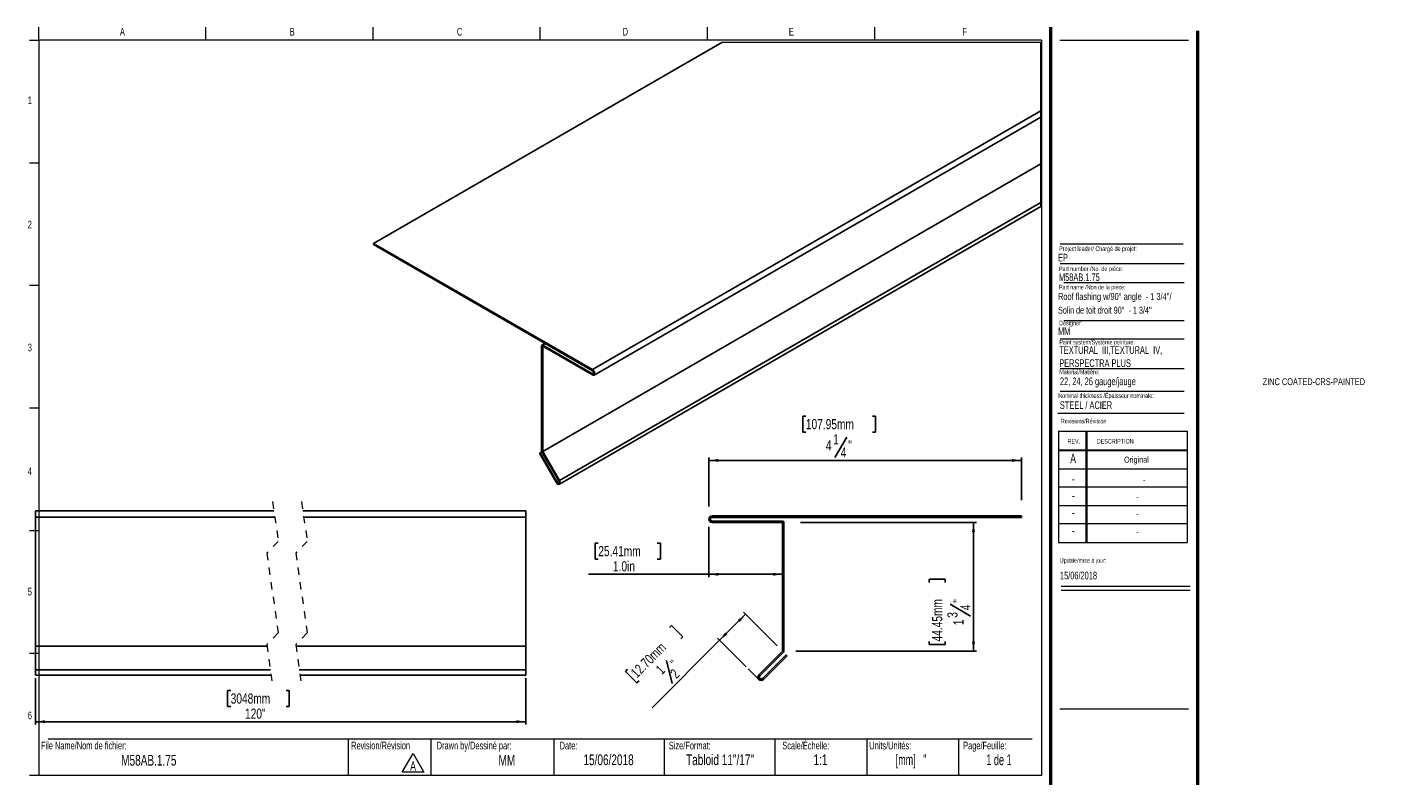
# Model space of a CAD drawing. Header units: inches. Extents: x 0.5 to 41.3, y 0.4 to 26.
import ezdxf

# ---------------------------------------------------------------- set-up
doc = ezdxf.new("R2010")
doc.units = ezdxf.units.IN
doc.header["$MEASUREMENT"] = 0
doc.linetypes.add('HIDDEN', pattern=[0.075, 0.05, -0.025])
doc.layers.add('FORMAT', color=7, linetype='Continuous')
doc.styles.add('SLDTEXTSTYLE0', font='TXT', dxfattribs={"width": 0.7})
doc.styles.add('SLDTEXTSTYLE1', font='TXT', dxfattribs={"width": 0.633333})
doc.styles.add('SLDTEXTSTYLE2', font='TXT', dxfattribs={"width": 0.625})
doc.styles.add('SLDTEXTSTYLE3', font='TXT', dxfattribs={"width": 0.652941})
doc.styles.add('SLDTEXTSTYLE4', font='TXT', dxfattribs={"width": 0.75})
doc.dimstyles.new('SLDDIMSTYLE0', dxfattribs={"dimtxt": 0.137795, "dimasz": 0.13, "dimexe": 0, "dimexo": 0.0625, "dimgap": 0.034449, "dimtad": 1, "dimdec": 6, "dimrnd": 1e-09, "dimzin": 12, "dimdsep": 46, "dimlunit": 5, "dimtxsty": 'SLDTEXTSTYLE4', "dimsah": 1, "dimcen": 0.09, "dimadec": 0, "dimazin": 3, "dimtfac": 1, "dimtdec": 1, "dimtofl": 0, "dimtmove": 0, "dimatfit": 3, "dimfxl": 1, "dimfrac": 2, "dimtolj": 1, "dimtzin": 12, "dimarcsym": 0})
doc.dimstyles.new('SLDDIMSTYLE1', dxfattribs={"dimtxt": 0.137795, "dimasz": 0.13, "dimexe": 0, "dimexo": 0.0625, "dimgap": 0.034449, "dimtad": 1, "dimdec": 1, "dimrnd": 1e-09, "dimzin": 4, "dimdsep": 46, "dimlunit": 5, "dimtxsty": 'SLDTEXTSTYLE4', "dimsah": 1, "dimcen": 0.09, "dimadec": 0, "dimazin": 1, "dimtfac": 1, "dimtdec": 1, "dimtofl": 0, "dimtmove": 0, "dimatfit": 3, "dimfxl": 1, "dimfrac": 2, "dimtolj": 1, "dimtzin": 12, "dimarcsym": 0})
doc.dimstyles.new('SLDDIMSTYLE2', dxfattribs={"dimtxt": 0.137795, "dimasz": 0.13, "dimexe": 0, "dimexo": 0.0625, "dimgap": 0.034449, "dimtad": 1, "dimdec": 1, "dimrnd": 1e-09, "dimzin": 12, "dimdsep": 46, "dimlunit": 5, "dimtxsty": 'SLDTEXTSTYLE4', "dimsah": 1, "dimcen": 0.09, "dimadec": 0, "dimazin": 3, "dimtfac": 1, "dimtdec": 1, "dimtofl": 0, "dimtmove": 0, "dimatfit": 3, "dimfxl": 1, "dimfrac": 2, "dimtolj": 1, "dimtzin": 12, "dimarcsym": 0})

# ---------------------------------------------------------------- blocks, each defined once
blk = doc.blocks.new('SW_NOTE_0')
at = {"color": 0, "linetype": 'Continuous', "lineweight": 0}
for p, q in [((-0.098, 0.015), (0.049, 0.269)), ((0.049, 0.269), (0.196, 0.015)), ((0.196, 0.015), (-0.098, 0.015))]:
    blk.add_line(p, q, dxfattribs=at)
at = {"color": 0, "linetype": 'Continuous', "lineweight": 0, "insert": (0.049, 0.161), "char_height": 0.125, "attachment_point": 2, "style": 'SLDTEXTSTYLE0'}
blk.add_mtext('A', dxfattribs=at)
blk = doc.blocks.new('SW_NOTE_1')
at = {"layer": 'FORMAT', "color": 0, "char_height": 0.10417, "attachment_point": 1, "style": 'SLDTEXTSTYLE0'}
for s, insert in [('TEXTURAL  III,TEXTURAL  IV,', (0, 0.134)), ('PERSPECTRA PLUS', (0, -0.044))]:
    blk.add_mtext(s, dxfattribs=dict(at, insert=insert))
blk = doc.blocks.new('_D')
at = {"layer": 'FORMAT'}
for p, q in [((11.05, 5.406), (11.008, 5.406)), ((11.008, 5.406), (11.008, 5.187)), ((11.954, 5.406), (11.996, 5.406)), ((11.996, 5.406), (11.996, 5.187)), ((11.008, 5.187), (11.05, 5.187)), ((11.996, 5.187), (11.954, 5.187)), ((11.607, 5.119), (11.442, 4.843)), ((9.732, 4.176), (9.732, 4.842)), ((13.982, 4.803), (9.732, 4.803)), ((13.982, 4.262), (13.982, 4.842))]:
    blk.add_line(p, q, dxfattribs=at)
for points in [[(9.732, 4.803), (9.862, 4.783), (9.862, 4.823)], [(13.982, 4.803), (13.852, 4.823), (13.852, 4.783)]]:
    blk.add_solid(points, dxfattribs=at)
at = {"layer": 'FORMAT', "attachment_point": 1, "style": 'SLDTEXTSTYLE4'}
for s, insert, char_height in [('107.95mm', (11.05, 5.365), 0.1378), ('4', (11.321, 5.076), 0.138), ('1', (11.422, 5.159), 0.138), ('"', (11.626, 5.078), 0.138), ('4', (11.524, 4.981), 0.138)]:
    blk.add_mtext(s, dxfattribs=dict(at, insert=insert, char_height=char_height))
blk = doc.blocks.new('_D_1')
at = {"layer": 'FORMAT'}
for p, q in [((9.732, 3.899), (9.732, 3.216)), ((10.733, 3.919), (10.733, 3.216)), ((8.229, 3.68), (8.187, 3.68)), ((8.187, 3.68), (8.187, 3.461)), ((9.031, 3.68), (9.073, 3.68)), ((9.073, 3.68), (9.073, 3.461)), ((8.187, 3.461), (8.229, 3.461)), ((9.073, 3.461), (9.031, 3.461)), ((9.732, 3.255), (8.094, 3.255)), ((10.733, 3.255), (9.732, 3.255))]:
    blk.add_line(p, q, dxfattribs=at)
for points in [[(9.732, 3.255), (9.862, 3.235), (9.862, 3.275)], [(10.733, 3.255), (10.603, 3.275), (10.603, 3.235)]]:
    blk.add_solid(points, dxfattribs=at)
at = {"layer": 'FORMAT', "char_height": 0.1378, "attachment_point": 1, "style": 'SLDTEXTSTYLE4'}
for s, insert in [('25.41mm', (8.229, 3.639)), ('1.0in', (8.428, 3.433))]:
    blk.add_mtext(s, dxfattribs=dict(at, insert=insert))
blk = doc.blocks.new('_D_2')
at = {"layer": 'FORMAT'}
for p, q in [((10.23, 2.711), (9.876, 2.358)), ((10.66, 2.281), (10.202, 2.739)), ((9.196, 2.53), (9.226, 2.56)), ((9.226, 2.56), (9.38, 2.405)), ((9.38, 2.405), (9.351, 2.376)), ((9.876, 2.358), (8.959, 1.441)), ((10.237, 1.997), (9.848, 2.386)), ((9.154, 2.082), (9.231, 1.77)), ((8.628, 1.963), (8.599, 1.933)), ((8.599, 1.933), (8.753, 1.779)), ((8.753, 1.779), (8.783, 1.808))]:
    blk.add_line(p, q, dxfattribs=at)
for points in [[(10.23, 2.711), (10.124, 2.634), (10.152, 2.605)], [(9.876, 2.358), (9.982, 2.436), (9.954, 2.464)]]:
    blk.add_solid(points, dxfattribs=at)
at = {"layer": 'FORMAT', "attachment_point": 1, "rotation": 45, "style": 'SLDTEXTSTYLE4'}
for s, insert, char_height in [('12.70mm', (8.657, 1.934), 0.1378), ('"', (9.196, 2.067), 0.138), ('1', (8.995, 1.98), 0.138), ('2', (9.193, 1.926), 0.138)]:
    blk.add_mtext(s, dxfattribs=dict(at, insert=insert, char_height=char_height))
blk = doc.blocks.new('_D_3')
at = {"layer": 'FORMAT'}
for p, q in [((10.975, 3.959), (13.368, 3.959)), ((13.328, 3.959), (13.328, 2.209)), ((12.725, 3.145), (12.725, 3.187)), ((12.725, 3.187), (12.944, 3.187)), ((12.944, 3.187), (12.944, 3.145)), ((13.012, 2.849), (13.288, 2.684)), ((12.725, 2.342), (12.725, 2.3)), ((12.725, 2.3), (12.944, 2.3)), ((12.944, 2.3), (12.944, 2.342)), ((10.914, 2.209), (13.368, 2.209))]:
    blk.add_line(p, q, dxfattribs=at)
for points in [[(13.328, 3.959), (13.308, 3.829), (13.348, 3.829)], [(13.328, 2.209), (13.348, 2.339), (13.308, 2.339)]]:
    blk.add_solid(points, dxfattribs=at)
at = {"layer": 'FORMAT', "attachment_point": 1, "rotation": 90, "style": 'SLDTEXTSTYLE4'}
for s, insert, char_height in [('44.45mm', (12.766, 2.342), 0.1378), ('"', (13.053, 2.868), 0.138), ('4', (13.151, 2.766), 0.138), ('3', (12.973, 2.664), 0.138), ('1', (13.055, 2.563), 0.138)]:
    blk.add_mtext(s, dxfattribs=dict(at, insert=insert, char_height=char_height))
blk = doc.blocks.new('_D_4')
at = {"layer": 'FORMAT'}
for p, q in [((0.581, 1.842), (0.581, 1.212)), ((3.233, 1.676), (3.191, 1.676)), ((3.191, 1.676), (3.191, 1.458)), ((3.985, 1.676), (4.027, 1.676)), ((4.027, 1.676), (4.027, 1.458)), ((7.243, 1.842), (7.243, 1.212)), ((3.191, 1.458), (3.233, 1.458)), ((4.027, 1.458), (3.985, 1.458)), ((7.243, 1.251), (0.581, 1.251))]:
    blk.add_line(p, q, dxfattribs=at)
for points in [[(0.581, 1.251), (0.711, 1.231), (0.711, 1.271)], [(7.243, 1.251), (7.113, 1.271), (7.113, 1.231)]]:
    blk.add_solid(points, dxfattribs=at)
at = {"layer": 'FORMAT', "char_height": 0.1378, "attachment_point": 1, "style": 'SLDTEXTSTYLE4'}
for s, insert in [('3048mm', (3.233, 1.635)), ('120"', (3.428, 1.429))]:
    blk.add_mtext(s, dxfattribs=dict(at, insert=insert))

msp = doc.modelspace()

# ---------------------------------------------------------------- linework, layer by layer
at = {"color": 7, "linetype": 'Continuous', "lineweight": 18}
for p, q in [((0.6262516, 10.5170732), (0.6262516, 10.6939449)), ((2.8970849, 10.5170732), (2.8970849, 10.6939449)), ((5.1679183, 10.5170732), (5.1679183, 10.6939449)), ((7.4387516, 10.5170732), (7.4387516, 10.6939449)), ((9.7095849, 10.6939449), (9.7095849, 10.5170732)), ((11.9804183, 10.6939449), (11.9804183, 10.5170732)), ((0.5012516, 10.5170732), (0.6262516, 10.5170732)), ((14.2512516, 10.5170732), (0.6262516, 10.5170732)), ((0.6262516, 10.5170732), (0.6262516, 0.5170732)), ((14.2512516, 10.5170732), (14.2512516, 0.5170732)), ((14.5012516, 10.5170732), (16.2512516, 10.5170732)), ((0.5012516, 8.8504065), (0.6262516, 8.8504065)), ((14.5052809, 7.4796461), (16.192868, 7.4796461)), ((14.5578273, 7.2228331), (16.192868, 7.2228331)), ((0.5012516, 7.1837398), (0.6262516, 7.1837398)), ((14.5578273, 6.7072972), (16.192868, 6.7072972)), ((14.5052809, 6.4574028), (16.192868, 6.4574028)), ((14.5052809, 6.0531641), (16.192868, 6.0531641)), ((14.5052809, 5.7453132), (16.192868, 5.7453132)), ((0.5012516, 5.5170732), (0.6262516, 5.5170732)), ((14.4754278, 5.446808), (16.192868, 5.446808)), ((14.4811999, 5.1987495), (16.2311999, 5.1987495)), ((14.4811999, 5.1987495), (14.4811999, 3.6887495)), ((14.8561999, 5.1987495), (14.8561999, 3.6887495)), ((14.8661999, 5.1987495), (14.8661999, 3.6887495)), ((16.2311999, 5.1987495), (16.2311999, 3.6887495)), ((14.4811999, 4.9487495), (16.2311999, 4.9487495)), ((14.4811999, 4.9387495), (16.2311999, 4.9387495)), ((14.4811999, 4.6887495), (16.2311999, 4.6887495)), ((16.2311999, 4.4387495), (14.4811999, 4.4387495)), ((14.4811999, 4.1887495), (16.2311999, 4.1887495)), ((16.2311999, 3.9387495), (14.4811999, 3.9387495)), ((0.5012516, 3.8504065), (0.6262516, 3.8504065)), ((14.4811999, 3.6887495), (16.2311999, 3.6887495)), ((14.5215385, 3.094666), (16.2715385, 3.094666)), ((14.5215385, 3.0386495), (16.2715385, 3.0386495)), ((0.5012516, 2.1837398), (0.6262516, 2.1837398)), ((0.7512516, 1.0170732), (14.1262516, 1.0170732)), ((4.8316802, 1.0170732), (4.8316802, 0.5170732)), ((5.9539324, 1.0170732), (5.9539324, 0.5170732)), ((7.6262516, 1.0170732), (7.6262516, 0.5170732)), ((9.1262516, 1.0170732), (9.1262516, 0.5170732)), ((10.6262516, 1.0170732), (10.6262516, 0.5170732)), ((11.8762516, 1.0170732), (11.8762516, 0.5170732)), ((13.1262516, 1.0170732), (13.1262516, 0.5170732)), ((0.6262516, 0.5170732), (0.5012516, 0.5170732)), ((14.2512516, 0.5170732), (0.6262516, 0.5170732))]:
    msp.add_line(p, q, dxfattribs=at)
at = {"color": 7, "linetype": 'Continuous', "lineweight": 50}
for p, q in [((14.3762516, 10.6939449), (14.3762516, 0.3920732)), ((16.3762516, 0.3920732), (16.3762516, 10.6420732))]:
    msp.add_line(p, q, dxfattribs=at)
at = {"color": 7, "linetype": 'Continuous', "lineweight": 25}
for p, q in [((5.1752861, 7.7544734), (9.9060223, 10.485469)), ((8.1486662, 6.0379769), (14.244865, 9.557237)), ((8.1711658, 5.9622602), (14.244865, 9.4685316)), ((7.4731391, 4.9255149), (14.244865, 8.8347489)), ((7.7006411, 4.5314742), (14.244865, 8.3093738)), ((7.7006364, 4.4795079), (14.244865, 8.2574098)), ((5.1752861, 7.7381431), (5.1752861, 7.7544734)), ((5.1752861, 7.7544734), (8.1486662, 6.0379769)), ((5.1752861, 7.7381431), (8.1486662, 6.0216466)), ((7.4589982, 6.3626251), (7.4589982, 4.9336788)), ((7.5026457, 6.3945863), (7.4631424, 6.3717817)), ((8.1486662, 5.9808175), (7.4731391, 6.3707938)), ((8.1486662, 5.9644872), (7.4731391, 6.3544612)), ((7.4731391, 6.3544612), (7.4731391, 4.9255149)), ((7.4281399, 4.8995282), (7.4381413, 4.9053033)), ((7.6556419, 4.5054875), (7.4281399, 4.8995282)), ((7.4381413, 4.9053033), (7.4631424, 4.9197375)), ((7.6656386, 4.5112626), (7.4381413, 4.9053033)), ((7.4631377, 4.9197398), (7.6906397, 4.5256991)), ((7.4731391, 4.9255149), (7.7006411, 4.5314742)), ((0.5812559, 4.1198327), (0.5812559, 4.0298327)), ((0.5812559, 4.1198327), (3.8196654, 4.1198327)), ((4.2133636, 4.1198327), (7.2425936, 4.1198327)), ((7.2425936, 4.1198327), (7.2425936, 4.0298327)), ((0.5812559, 4.0298327), (3.8327033, 4.0298327)), ((0.5812559, 4.0298327), (0.5812559, 2.2798327)), ((4.2264062, 4.0298327), (7.2425936, 4.0298327)), ((7.2425936, 4.0298327), (7.2425936, 2.2798327)), ((13.9822878, 4.0485955), (9.7772878, 4.0485955)), ((13.9822878, 4.0285955), (9.7772878, 4.0285955)), ((9.7772878, 3.9785955), (10.7326288, 3.9785955)), ((9.7772878, 3.9585955), (10.7326288, 3.9585955)), ((10.7326288, 3.9585955), (10.7326288, 2.2085955)), ((10.7526288, 3.9585955), (10.7526288, 2.2085955)), ((13.9822878, 4.0285955), (13.9822878, 4.0485955)), ((0.5812559, 2.2798327), (3.7256872, 2.2798327)), ((0.5812559, 2.2798327), (0.5812559, 1.9580992)), ((4.1193853, 2.2798327), (7.2425936, 2.2798327)), ((7.2425936, 2.2798327), (7.2425936, 1.9580992)), ((10.7326288, 2.2085955), (10.4108952, 1.886862)), ((10.7467709, 2.1944534), (10.4250373, 1.8727198)), ((10.4603926, 1.8373645), (10.7821262, 2.1590981)), ((10.4745348, 1.8232223), (10.7962684, 2.1449559)), ((10.7962684, 2.1449559), (10.7821262, 2.1590981)), ((0.5812559, 1.9580992), (3.7723055, 1.9580992)), ((0.5812559, 1.9580992), (0.5812559, 1.8812794)), ((0.5812559, 1.8812794), (3.783438, 1.8812794)), ((4.1660084, 1.9580992), (7.2425936, 1.9580992)), ((4.1771361, 1.8812794), (7.2425936, 1.8812794)), ((7.2425936, 1.9580992), (7.2425936, 1.8812794))]:
    msp.add_line(p, q, dxfattribs=at)
at = {"color": 8, "linetype": 'Continuous', "lineweight": 25}
for p, q in [((7.4731391, 6.3707938), (7.5085029, 6.3912072)), ((8.1486662, 5.9808175), (8.1663458, 5.991023)), ((7.6656386, 4.5112626), (7.6906397, 4.5256944))]:
    msp.add_line(p, q, dxfattribs=at)
at = {"color": 7, "linetype": 'HIDDEN', "lineweight": 18}
for p, q in [((3.8015505, 4.2448328), (3.8802907, 3.7014346)), ((4.1952513, 4.2448328), (4.2739915, 3.7014346)), ((3.8802907, 3.7014346), (3.7228104, 3.5439542)), ((4.2739915, 3.7014346), (4.1165112, 3.5439542)), ((3.7228104, 3.5439542), (3.8802907, 2.4571579)), ((4.1165112, 3.5439542), (4.2739915, 2.4571579)), ((3.8802907, 2.4571579), (3.7228104, 2.2996776)), ((4.2739915, 2.4571579), (4.1165112, 2.2996776)), ((3.7228104, 2.2996776), (3.8015505, 1.7562794)), ((4.1165112, 2.2996776), (4.1952513, 1.7562794))]:
    msp.add_line(p, q, dxfattribs=at)
at = {"color": 7, "linetype": 'Continuous', "lineweight": 18, "flags": 128}
msp.add_lwpolyline([(14.244865, 8.2574098), (14.244865, 8.3093738), (14.244865, 8.8347489), (14.244865, 9.4685316), (14.244865, 9.557237), (14.244865, 10.485469), (9.9060223, 10.485469)], dxfattribs=at)
at = {"color": 7, "linetype": 'Continuous', "lineweight": 25, "flags": 128}
for points in [[(8.1486662, 6.0379769), (8.1608452, 6.0281492), (8.1711658, 6.0142242), (8.1780649, 5.9983234), (8.1804866, 5.9828637), (8.1780649, 5.9701989), (8.1711658, 5.9622602), (8.1608452, 5.9602562), (8.1486662, 5.9644872)], [(8.1486662, 6.0216466), (8.1554339, 6.016186), (8.1611691, 6.0084515), (8.1649988, 5.9996164), (8.1663458, 5.9910277), (8.1649988, 5.9839925), (8.1611691, 5.9795808), (8.1554339, 5.9784661), (8.1486662, 5.9808175)], [(7.7006411, 4.5314742), (7.7075355, 4.515571), (7.7099572, 4.5001114), (7.7075355, 4.4874489), (7.7006411, 4.4795102), (7.6903159, 4.4775038), (7.6781415, 4.4817372), (7.6659624, 4.4915626), (7.6556419, 4.5054875)], [(7.6906397, 4.5256991), (7.6944741, 4.516864), (7.6958164, 4.5082753), (7.6944741, 4.5012401), (7.6906397, 4.4968308), (7.6849045, 4.4957161), (7.6781415, 4.4980674), (7.6713738, 4.5035257), (7.6656386, 4.5112626)]]:
    msp.add_lwpolyline(points, dxfattribs=at)
at = {"color": 7, "linetype": 'Continuous', "lineweight": 25}
for centre, radius, start, end in [((7.467619, 6.3640255), 0.0087338, 50.80030802, 189.22660496), ((7.4878922, 4.9346753), 0.0289112, 181.97520018, 211.10444783), ((9.7772878, 4.0035955), 0.045, 90, 270), ((9.7772878, 4.0035955), 0.025, 90, 270), ((10.7326288, 3.9585955), 0.02, 0, 90), ((10.7326288, 2.2085955), 0.02, 315, 0), ((10.442715, 1.8550422), 0.045, 135, 315), ((10.442715, 1.8550422), 0.025, 135, 315)]:
    msp.add_arc(centre, radius, start, end, dxfattribs=at)
at = {"layer": 'FORMAT', "color": 250, "lineweight": 18, "true_color": 0x454545}
msp.add_line((14.5052809, 7.7477891), (16.1756542, 7.7477891), dxfattribs=at)
at = {"layer": 'FORMAT', "lineweight": 18}
for p, q in [((9.7322878, 4.0035955), (9.7322878, 3.9868506)), ((10.4108952, 1.8232223), (10.2647521, 1.9693654)), ((14.5012516, 1.4265536), (16.2512516, 1.4265536))]:
    msp.add_line(p, q, dxfattribs=at)

# ---------------------------------------------------------------- block references
at = {"color": 7, "linetype": 'Continuous', "lineweight": 0}
msp.add_blockref('SW_NOTE_0', (5.6629239, 0.5500403), dxfattribs=at)
at = {"layer": 'FORMAT'}
msp.add_blockref('SW_NOTE_1', (14.4936793, 6.2219515), dxfattribs=at)

# ---------------------------------------------------------------- texts
at = {"color": 7, "linetype": 'Continuous', "lineweight": 0}
for s, insert, char_height, attachment_point, style in [('A', (1.7614258, 10.6839024), 0.1041667, 2, 'SLDTEXTSTYLE0'), ('B', (4.0695891, 10.6839024), 0.1041667, 2, 'SLDTEXTSTYLE0'), ('C', (6.3441318, 10.6839024), 0.1041667, 2, 'SLDTEXTSTYLE0'), ('D', (8.5974733, 10.6839024), 0.1041667, 2, 'SLDTEXTSTYLE0'), ('E', (10.8526565, 10.6839024), 0.1041667, 2, 'SLDTEXTSTYLE0'), ('F', (13.2074254, 10.6839024), 0.1041667, 2, 'SLDTEXTSTYLE0'), ('1', (0.5037246, 9.7518248), 0.1041667, 2, 'SLDTEXTSTYLE0'), ('2', (0.5037246, 8.0618626), 0.1041667, 2, 'SLDTEXTSTYLE0'), ('EP', (14.4770103, 7.6126145), 0.10416667, 1, 'SLDTEXTSTYLE0'), ('Project leader/ Chargé de projet:', (14.4927736, 7.7128037), 0.0625, 1, 'SLDTEXTSTYLE0'), ('Part number /No. de pièce:', (14.4892638, 7.4395042), 0.0625, 1, 'SLDTEXTSTYLE0'), ('M58AB.1.75', (14.4892638, 7.3462932), 0.10416667, 1, 'SLDTEXTSTYLE0'), ('Designer:', (14.4927736, 6.7027068), 0.0625, 1, 'SLDTEXTSTYLE0'), ('MM', (14.4770103, 6.6115619), 0.10416667, 1, 'SLDTEXTSTYLE0'), ('3', (0.5037246, 6.3910002), 0.1041667, 2, 'SLDTEXTSTYLE0'), ('Paint system/Système peinture:', (14.4936793, 6.4423393), 0.0625, 1, 'SLDTEXTSTYLE0'), ('ZINC COATED-CRS-PAINTED', (17.2579034, 5.920721), 0.09375, 1, 'SLDTEXTSTYLE0'), ('Nominal thickness /Épaisseur nominale:', (14.4802784, 5.7152135), 0.0625, 1, 'SLDTEXTSTYLE0'), ('STEEL / ACIER', (14.5019361, 5.6065758), 0.104166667, 1, 'SLDTEXTSTYLE0'), ('Revisions/Révision', (14.5156012, 5.3694188), 0.0625, 1, 'SLDTEXTSTYLE0'), ('REV.', (14.6062312, 5.0951297), 0.0625, 1, 'SLDTEXTSTYLE0'), ('DESCRIPTION', (15.0041424, 5.0951297), 0.0625, 1, 'SLDTEXTSTYLE0'), ('A', (14.6820414, 4.8942809), 0.125, 2, 'SLDTEXTSTYLE0'), ('Original', (15.5419694, 4.8554617), 0.08333333, 2, 'SLDTEXTSTYLE0'), ('4', (0.5037246, 4.7085424), 0.1041667, 2, 'SLDTEXTSTYLE0'), ('-', (14.6833579, 4.6174037), 0.125, 2, 'SLDTEXTSTYLE0'), ('-', (15.6471739, 4.5785845), 0.0833333, 2, 'SLDTEXTSTYLE0'), ('-', (14.6833579, 4.3881653), 0.125, 2, 'SLDTEXTSTYLE0'), ('-', (15.5556728, 4.3493461), 0.0833333, 2, 'SLDTEXTSTYLE0'), ('-', (14.6833579, 4.1569001), 0.125, 2, 'SLDTEXTSTYLE0'), ('-', (15.5556728, 4.118081), 0.0833333, 2, 'SLDTEXTSTYLE0'), ('-', (14.6833579, 3.9142956), 0.125, 2, 'SLDTEXTSTYLE0'), ('-', (15.5556728, 3.8754764), 0.0833333, 2, 'SLDTEXTSTYLE0'), ('Update/mise à jour:', (14.5009021, 3.4746831), 0.0625, 1, 'SLDTEXTSTYLE0'), ('15/06/2018', (14.5029298, 3.2903145), 0.10416667, 1, 'SLDTEXTSTYLE0'), ('5', (0.5037246, 3.0715769), 0.1041667, 2, 'SLDTEXTSTYLE0'), ('6', (0.5037246, 1.3878409), 0.1041667, 2, 'SLDTEXTSTYLE0'), ('File Name/Nom de fichier:', (0.6549319, 0.9786785), 0.104166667, 1, 'SLDTEXTSTYLE0'), ('Revision/Révision', (4.8700984, 0.9786785), 0.104166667, 1, 'SLDTEXTSTYLE0'), ('Drawn by/Dessiné par:', (6.0332993, 0.9786785), 0.104166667, 1, 'SLDTEXTSTYLE0'), ('Date:', (7.7035091, 0.9786785), 0.10416667, 1, 'SLDTEXTSTYLE0'), ('Size/Format:', (9.1875093, 0.9786785), 0.104166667, 1, 'SLDTEXTSTYLE0'), ('Scale/Échelle:', (10.7293877, 0.9786785), 0.104166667, 1, 'SLDTEXTSTYLE0'), ('Units/Unités:', (11.9111167, 0.9786785), 0.104166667, 1, 'SLDTEXTSTYLE0'), ('Page/Feuille:', (13.1879976, 0.9786785), 0.104166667, 1, 'SLDTEXTSTYLE0'), ('M58AB.1.75', (2.1203811, 0.7993968), 0.14583333, 2, 'SLDTEXTSTYLE0'), ('MM', (6.9863934, 0.7993968), 0.14583333, 2, 'SLDTEXTSTYLE0'), ('15/06/2018', (8.3687858, 0.805962), 0.14583333, 2, 'SLDTEXTSTYLE0'), ('Tabloid 11"/17"', (9.8831067, 0.805962), 0.145833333, 2, 'SLDTEXTSTYLE0'), ('1:1', (11.2474421, 0.805962), 0.14583333, 2, 'SLDTEXTSTYLE0'), ('[mm]   "', (12.4789981, 0.805962), 0.14583333, 2, 'SLDTEXTSTYLE2'), ('1 de 1', (13.6742198, 0.805962), 0.14583333, 2, 'SLDTEXTSTYLE1')]:
    msp.add_mtext(s, dxfattribs=dict(at, insert=insert, char_height=char_height, attachment_point=attachment_point, style=style))
at = {"layer": 'FORMAT', "attachment_point": 1}
for s, insert, char_height, style in [('Part name /Non de la pièce:', (14.4892638, 7.1904184), 0.0625, 'SLDTEXTSTYLE0'), ("Roof flashing w/90° angle  - 1 3/4''/", (14.4770103, 7.0789467), 0.09375, 'SLDTEXTSTYLE0'), ("Solin de toit droit 90°  - 1 3/4''", (14.4770103, 6.8926876), 0.09375, 'SLDTEXTSTYLE3'), ('Material/Matière:', (14.4936793, 6.0368173), 0.0625, 'SLDTEXTSTYLE0'), ('22, 24, 26 gauge/jauge', (14.503118, 5.9304258), 0.104166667, 'SLDTEXTSTYLE0')]:
    msp.add_mtext(s, dxfattribs=dict(at, insert=insert, char_height=char_height, style=style))

# ---------------------------------------------------------------- dimensions: what is measured, and where the dimension line sits
at = {"layer": 'FORMAT'}
for base, p1, p2, dimstyle, picture, middle in [((9.7322878, 4.8030221), (13.9822878, 4.0285955), (9.7322878, 4.0035955), 'SLDDIMSTYLE0', '_D', (11.5017381, 4.8030221)), ((9.7322878, 3.2549814), (10.7326288, 3.9585955), (9.7322878, 3.9868506), 'SLDDIMSTYLE1', '_D_1', (8.6299256, 3.2549814))]:
    dim = msp.add_linear_dim(base=base, p1=p1, p2=p2, dimstyle=dimstyle, dxfattribs=at)
    dim.commit()
    dim.dimension.update_dxf_attribs({"geometry": picture, "text_midpoint": middle, "dimtype": 160})
for base, p1, p2, angle, picture, middle in [((13.3284482, 2.2085955), (10.7326288, 3.9585955), (10.7326288, 2.2085955), 90, '_D_3', (13.3284482, 2.7437649)), ((9.8762335, 2.357884), (10.7821262, 2.1590981), (10.2647521, 1.9693654), 45, '_D_2', (9.338587, 1.8202375))]:
    dim = msp.add_linear_dim(base=base, p1=p1, p2=p2, angle=angle, dimstyle='SLDDIMSTYLE0', dxfattribs=at)
    dim.commit()
    dim.dimension.update_dxf_attribs({"geometry": picture, "text_midpoint": middle, "dimtype": 160})
dim = msp.add_linear_dim(base=(0.5812578, 1.2513581), p1=(7.2425917, 1.8812794), p2=(0.5812578, 1.8812794), text='120"', dimstyle='SLDDIMSTYLE2', dxfattribs=at)
dim.commit()
dim.dimension.update_dxf_attribs({"geometry": '_D_4', "text_midpoint": (3.6088353, 1.2513581), "dimtype": 160})

doc.saveas('drawing.dxf')
